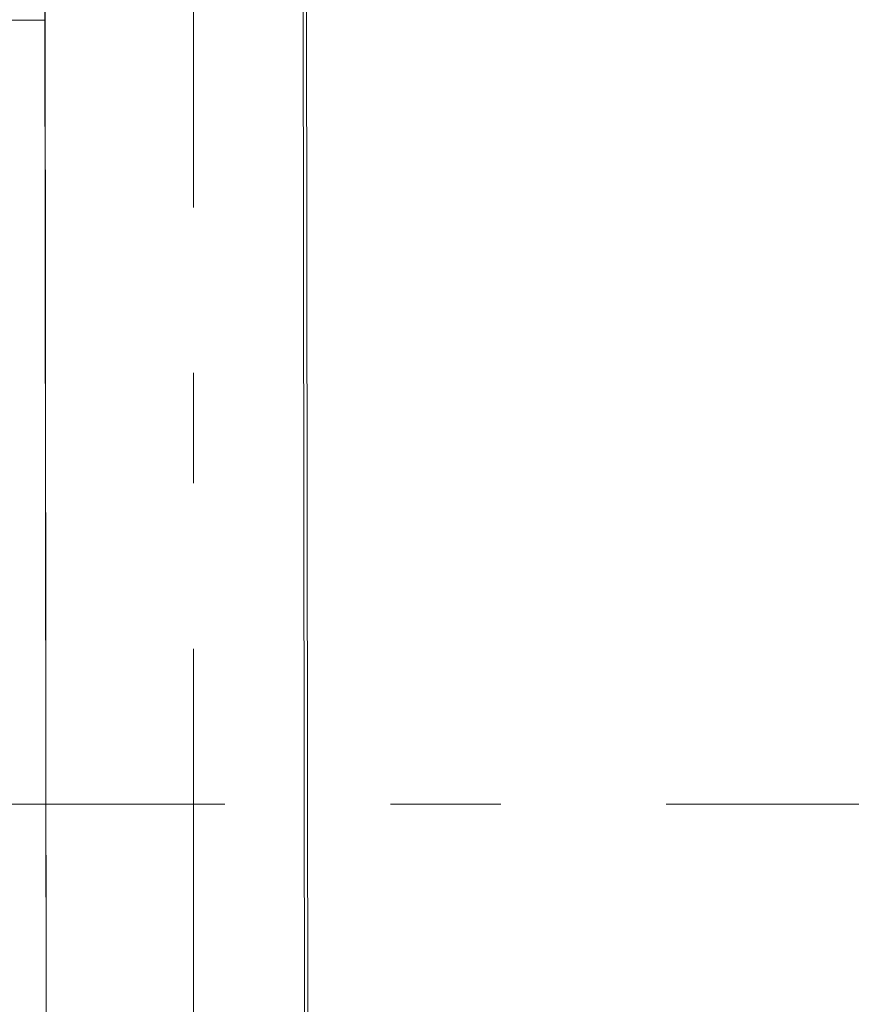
# Model space of a CAD drawing. Header units: millimetres. Extents: x -70269 to 35056, y -51814 to 48966.
# Tile 134 of 220: x -32262 to -31199, y 20524 to 21784. Entities that reach past the tile are written whole.
import ezdxf

# ---------------------------------------------------------------- set-up
doc = ezdxf.new("R2010")
doc.units = ezdxf.units.MM
doc.set_wipeout_variables(frame=1)
for name, pattern in [('Przerywana', [48, 24, -24]), ('Przerywana podwójnie', [109.361107, 52.916665, -21.166666, 14.111111, -21.166666]), ('Wipeout_Contour', [1000, 0, -1000])]:
    doc.linetypes.add(name, pattern=pattern)
for name, color, linetype, lineweight, true_color in [('00 - nowa technologia myjni_Nr_pióra__95', 7, 'Continuous', 20, 0x7c7c7c), ('103-Z Zakres opracowania_Nr_pióra__95', 7, 'Continuous', 140, 0x7c7c7c), ('410-K Osie główne_Nr_pióra__95', 7, 'Continuous', 20, 0x7c7c7c), ('420-K Ściany_Nr_pióra__95', 7, 'Continuous', 20, 0x7c7c7c), ('460 - Stropy_Nr_pióra__95', 7, 'Continuous', 13, 0x7c7c7c)]:
    doc.layers.add(name, color=color, linetype=linetype, lineweight=lineweight, true_color=true_color)
doc.layers.add('201-A Ppoż_Nr_pióra__31', color=1, linetype='Continuous', lineweight=30)
doc.layers.add('XREF', color=8, linetype='Continuous', lineweight=9)
doc.layers.add('420-K Ściany', color=7, linetype='Continuous')
doc.linetypes.add('PPOZ REI 60', pattern='A,0,[1,A.01 RZUT PARTERU1.Shx,S=1.984127,R=0,X=0,Y=0],-400,0', length=400)

# ---------------------------------------------------------------- blocks, each defined once
blk = doc.blocks.new('parter 2025.10.15')
at = {"layer": '00 - nowa technologia myjni_Nr_pióra__95', "color": 8, "linetype": 'Continuous', "lineweight": 5}
for p, q in [((629.43, 1634.08), (591.83, 1634.08)), ((629.43, 1633.65), (629.43, 1634.25)), ((629.43, 1633.63), (629.43, 1633.65)), ((629.43, 1633.65), (641.93, 1633.65)), ((629.43, 1633.63), (629.43, 1633.23)), ((629.43, 1633.63), (634.43, 1633.63)), ((629.43, 1633.23), (634.43, 1633.23)), ((634.43, 1633.63), (634.43, 1633.65)), ((634.43, 1633.63), (634.43, 1633.23)), ((636.93, 1633.63), (636.93, 1633.65)), ((636.93, 1633.63), (636.93, 1633.23)), ((636.93, 1633.63), (641.93, 1633.63)), ((636.93, 1633.23), (641.93, 1633.23)), ((641.93, 1634.08), (641.93, 1634.17)), ((641.93, 1633.63), (641.93, 1634.08)), ((641.93, 1633.65), (641.93, 1634.08)), ((641.93, 1634.08), (642.53, 1634.08)), ((641.93, 1633.63), (641.93, 1633.23))]:
    blk.add_line(p, q, dxfattribs=at)
at = {"layer": '103-Z Zakres opracowania_Nr_pióra__95', "color": 8, "linetype": 'Przerywana', "lineweight": 5}
blk.add_lwpolyline([(-45.53, 3079.65), (654.37, 3079.65), (654.37, 2747.81), (1099.75, 2747.81), (1099.75, 2276.77), (655.29, 2276.77), (655.29, -103.95), (-45.53, -103.95)], close=True, dxfattribs=at)
at = {"layer": '201-A Ppoż_Nr_pióra__31', "color": 8, "linetype": 'PPOZ REI 60', "lineweight": 5}
blk.add_line((641.51, 2288.49), (641.51, -3.9), dxfattribs=at)
at = {"color": 8, "linetype": 'Wipeout_Contour', "lineweight": 5, "ltscale": 6017.385693}
blk.add_wipeout([(655.29, 2276.77), (622.29, 2276.77), (625.07, 59.14), (658.07, 59.1)], dxfattribs=at).dxf.layer = '420-K Ściany'
at = {"layer": '410-K Osie główne_Nr_pióra__95', "color": 8, "linetype": 'Przerywana podwójnie', "lineweight": 5}
for p, q in [((642.06, 3303.44), (642.06, -164.96)), ((-63, 1533.81), (1039.92, 1533.81))]:
    blk.add_line(p, q, dxfattribs=at)
at = {"layer": '420-K Ściany_Nr_pióra__95', "color": 8, "linetype": 'Continuous', "lineweight": 5, "flags": 128}
for points in [[(621.93, 2570.7), (625.07, 59.14)], [(622.29, 2276.77), (625.07, 59.14)], [(658.07, 59.1), (655.29, 2276.77)], [(658.08, 56.8), (655.29, 2276.77)]]:
    blk.add_lwpolyline(points, dxfattribs=at)
at = {"layer": '460 - Stropy_Nr_pióra__95', "color": 8, "linetype": 'Continuous', "lineweight": 5, "flags": 128}
blk.add_lwpolyline([(6.75, 7.87), (658.57, 7.05), (655.73, 2276.77), (655.14, 2747.25), (654.75, 3058.7), (10.58, 3058.7)], close=True, dxfattribs=at)

msp = doc.modelspace()

# ---------------------------------------------------------------- block references
at = {"layer": 'XREF', "xscale": 10, "yscale": 10, "zscale": 10}
msp.add_blockref('parter 2025.10.15', (-38460.6, 5442.3), dxfattribs=at)

doc.saveas('drawing.dxf')
